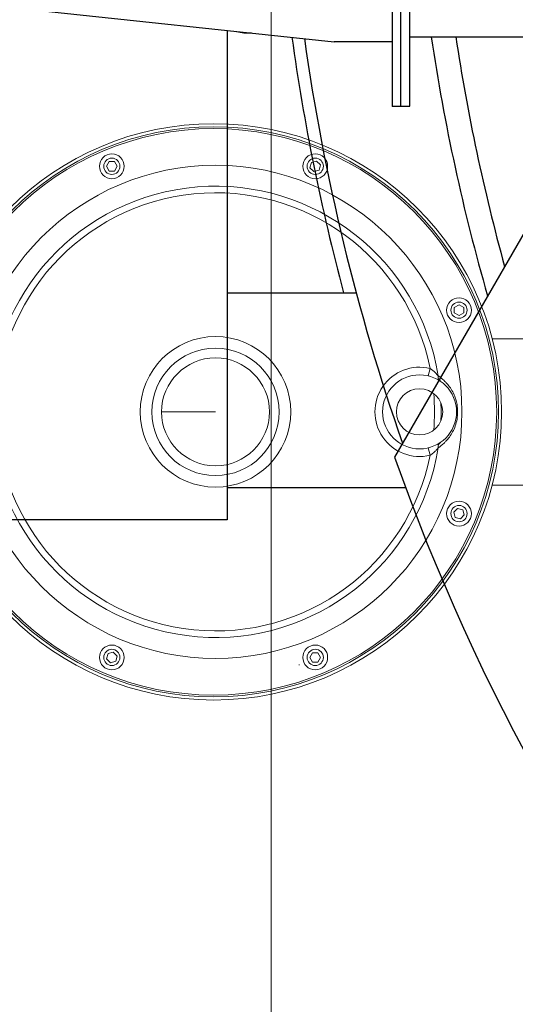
# Model space of a CAD drawing. Extents: x 1 to 669, y 0 to 417.
# Tile 77 of 256: x 78.93 to 86.56, y 341.43 to 356.59. Entities that reach past the tile are written whole.
import ezdxf

# ---------------------------------------------------------------- set-up
doc = ezdxf.new("R2010")
doc.units = 0
doc.header["$LTSCALE"] = 12
doc.header["$MEASUREMENT"] = 0
doc.layers.get('0').update_dxf_attribs({"linetype": 'CONTINUOUS'})
doc.layers.add('D', color=2, linetype='CONTINUOUS')
doc.layers.add('X', color=1, linetype='CONTINUOUS')
doc.styles.get("Standard").update_dxf_attribs({"font": 'SIMPLEX.SHX', "width": 0.875})
doc.dimstyles.new('STANDARD$0', dxfattribs={"dimscale": 32, "dimtxt": 0.09375, "dimasz": 0.0625, "dimexe": 0.03125, "dimexo": 0.03125, "dimgap": 0.03125, "dimtad": 1, "dimtih": 1, "dimtoh": 1, "dimdec": 4, "dimzin": 12, "dimdsep": 46, "dimlunit": 5, "dimtxsty": 'Standard', "dimcen": -0.03125, "dimclrd": 256, "dimclre": 256, "dimclrt": 256, "dimadec": 0, "dimazin": 0, "dimtfac": 0.875, "dimtdec": 4, "dimtofl": 0, "dimtmove": 0, "dimatfit": 3, "dimfxl": 1, "dimtolj": 1, "dimtzin": 12, "dimlwd": 13, "dimlwe": 13, "dimarcsym": 0})

# ---------------------------------------------------------------- blocks, each defined once
blk = doc.blocks.new('*D66')
at = {"layer": 'D', "lineweight": 13, "transparency": 16777216}
for p, q in [((155.735, 359.401), (155.735, 291.826)), ((54.635, 355.706), (54.635, 291.826)), ((56.635, 292.826), (153.735, 292.826))]:
    blk.add_line(p, q, dxfattribs=at)
at = {"layer": 'D', "transparency": 16777216}
for points in [[(56.635, 293.159), (56.635, 292.493), (54.635, 292.826)], [(153.735, 293.159), (153.735, 292.493), (155.735, 292.826)]]:
    blk.add_solid(points, dxfattribs=at)
at = {"layer": 'D', "transparency": 16777216, "insert": (105.185, 295.326), "char_height": 3, "attachment_point": 5}
blk.add_mtext('\\A1;101{}{\\C2;%%p1}', dxfattribs=at)
blk = doc.blocks.new('*D70')
at = {"layer": 'D', "lineweight": 13, "transparency": 16777216}
for p, q in [((82.802, 359.888), (82.802, 298.536)), ((148.802, 359.888), (148.802, 298.536)), ((146.802, 299.536), (84.802, 299.536))]:
    blk.add_line(p, q, dxfattribs=at)
at = {"layer": 'D', "transparency": 16777216}
for points in [[(84.802, 299.869), (84.802, 299.203), (82.802, 299.536)], [(146.802, 299.869), (146.802, 299.203), (148.802, 299.536)]]:
    blk.add_solid(points, dxfattribs=at)
at = {"layer": 'D', "transparency": 16777216, "insert": (115.802, 302.036), "char_height": 3, "attachment_point": 5}
blk.add_mtext('\\A1;66', dxfattribs=at)
blk = doc.blocks.new('GASTRAIN TOP')
at = {"layer": 'X', "lineweight": 0}
for p, q in [((-71.499, 373.971), (-71.457, 374.043)), ((-71.457, 373.898), (-71.499, 373.971)), ((-71.457, 374.043), (-71.374, 374.043)), ((-71.374, 374.043), (-71.332, 373.971)), ((-71.332, 373.971), (-71.374, 373.898)), ((-68.364, 373.949), (-68.342, 374.03)), ((-68.304, 373.89), (-68.364, 373.949)), ((-68.342, 374.03), (-68.261, 374.052)), ((-68.261, 374.052), (-68.201, 373.993)), ((-68.201, 373.993), (-68.223, 373.911)), ((-71.374, 373.898), (-71.457, 373.898)), ((-68.223, 373.911), (-68.304, 373.89)), ((-66.14, 371.797), (-66.067, 371.839)), ((-66.067, 371.839), (-65.994, 371.797)), ((-66.14, 371.713), (-66.14, 371.797)), ((-66.067, 371.672), (-66.14, 371.713)), ((-65.994, 371.713), (-66.067, 371.672)), ((-65.994, 371.797), (-65.994, 371.713)), ((-64.405, 371.316), (-65.556, 371.316)), ((-66.513, 370.858), (-66.541, 370.742)), ((-66.23, 370.597), (-66.23, 370.597)), ((-66.23, 370.545), (-66.23, 370.545)), ((-66.23, 369.833), (-66.23, 369.833)), ((-66.541, 369.635), (-66.513, 369.52)), ((-64.412, 369.062), (-65.556, 369.062)), ((-66.148, 368.644), (-66.089, 368.703)), ((-66.126, 368.563), (-66.148, 368.644)), ((-66.089, 368.703), (-66.008, 368.682)), ((-66.008, 368.682), (-65.986, 368.601)), ((-66.045, 368.541), (-66.126, 368.563)), ((-65.986, 368.601), (-66.045, 368.541)), ((-71.497, 366.385), (-71.475, 366.466)), ((-71.437, 366.326), (-71.497, 366.385)), ((-71.475, 366.466), (-71.394, 366.488)), ((-71.394, 366.488), (-71.334, 366.429)), ((-71.334, 366.429), (-71.356, 366.348)), ((-68.366, 366.407), (-68.324, 366.48)), ((-68.324, 366.334), (-68.366, 366.407)), ((-68.324, 366.48), (-68.241, 366.48)), ((-68.241, 366.48), (-68.199, 366.407)), ((-68.199, 366.407), (-68.241, 366.334)), ((-71.356, 366.348), (-71.437, 366.326)), ((-68.528, 366.288), (-68.528, 366.296)), ((-68.241, 366.334), (-68.324, 366.334))]:
    blk.add_line(p, q, dxfattribs=at)
for centre, radius in [((-69.849, 370.189), 4.438), ((-69.849, 370.189), 4.39), ((-69.849, 370.189), 4.362), ((-71.416, 373.971), 0.191), ((-71.416, 373.971), 0.125), ((-68.282, 373.971), 0.191), ((-68.282, 373.971), 0.125), ((-69.819, 370.189), 3.797), ((-66.067, 371.755), 0.191), ((-66.067, 371.755), 0.125), ((-69.819, 370.189), 1.159), ((-69.819, 370.189), 0.981), ((-69.819, 370.189), 0.831), ((-66.675, 370.189), 0.57), ((-66.675, 370.189), 0.356), ((-66.067, 368.622), 0.191), ((-66.067, 368.622), 0.125), ((-71.416, 366.407), 0.191), ((-71.416, 366.407), 0.125), ((-68.282, 366.407), 0.191), ((-68.282, 366.407), 0.125)]:
    blk.add_circle(centre, radius, dxfattribs=at)
for centre, radius, start, end in [((-69.819, 370.189), 3.475, 9.1545, 350.8455), ((-69.819, 370.189), 3.374, 11.4346, 348.5654), ((-66.675, 370.189), 0.688, 76.3835, 283.6165), ((-69.819, 370.189), 3.374, 355.2046, 4.7954), ((-69.819, 370.189), 3.475, 357.7184, 2.2816)]:
    blk.add_arc(centre, radius, start, end, dxfattribs=at)
at = {"layer": 'X', "lineweight": 0, "extrusion": (2.34684e-16, 3.17617e-09, 1)}
blk.add_ellipse((-69.811, 370.189), major_axis=(2.905, 0), ratio=0, start_param=1.573815, end_param=1.863646, dxfattribs=at)
at = {"layer": 'X', "lineweight": 0}
for points, knots in [([(-66.388, 370.742), (-66.4, 370.757), (-66.436, 370.8), (-66.484, 370.84), (-66.513, 370.858)], [0, 0, 0, 0, 0.321244, 0.7495694, 0.7495694, 0.7495694, 0.7495694]), ([(-66.388, 369.636), (-66.358, 369.656), (-66.317, 369.687), (-66.24, 369.764), (-66.16, 369.87), (-66.086, 370.07), (-66.085, 370.258), (-66.111, 370.364), (-66.133, 370.431), (-66.177, 370.53), (-66.24, 370.614), (-66.317, 370.69), (-66.358, 370.722), (-66.388, 370.742)], [-4.373447, -4.373447, -4.373447, -4.373447, -3.904863, -3.748669, -3.12389, -2.499112, -1.874334, -1.640042, -1.561945, -1.249556, -0.624778, -0.468584, 0, 0, 0, 0]), ([(-66.513, 369.52), (-66.504, 369.525), (-66.496, 369.531), (-66.478, 369.544), (-66.469, 369.551), (-66.458, 369.561), (-66.455, 369.564), (-66.44, 369.577), (-66.429, 369.588), (-66.413, 369.606), (-66.407, 369.613), (-66.396, 369.626), (-66.392, 369.631), (-66.388, 369.636)], [0, 0, 0, 0, 0.1299406, 0.1299406, 0.2695078, 0.2695078, 0.321244, 0.321244, 0.5171149, 0.5171149, 0.6432777, 0.6432777, 0.7495694, 0.7495694, 0.7495694, 0.7495694])]:
    blk.add_open_spline(points, degree=3, knots=knots, dxfattribs=at)
for points in [[(-66.388, 370.742), (-66.391, 370.707), (-66.378, 370.676), (-66.354, 370.66)], [(-66.354, 369.718), (-66.378, 369.702), (-66.391, 369.67), (-66.388, 369.636)]]:
    blk.add_open_spline(points, degree=3, dxfattribs=at)

msp = doc.modelspace()

# ---------------------------------------------------------------- linework, layer by layer
for p, q in [((82.12056, 356.4279), (82.12056, 348.88787)), ((82.2663, 356.41251), (82.37949, 356.38787)), ((82.37949, 356.40055), (82.37949, 356.38787)), ((82.37949, 356.38787), (82.49957, 356.38787)), ((87.74997, 355.13787), (84.70084, 349.85662)), ((82.12056, 352.38787), (84.11004, 352.38787)), ((82.12056, 349.38787), (84.8711, 349.38787)), ((82.12056, 348.88787), (76.59465, 348.88787))]:
    msp.add_line(p, q)
for radius, start, end in [(33, 199.528779, 69.373612), (33, 187.952323, 194.926265), (32.8125, 188.033861, 199.248849), (30.875, 188.492841, 196.073217), (30.875, 188.492841, 196.073217), (30.5, 188.598047, 195.390738), (30.5, 188.598047, 195.390738)]:
    msp.add_arc((115.80247, 360.88787), radius, start, end)
at = {"layer": 'X'}
for p, q in [((84.66597, 366.50746), (84.66597, 355.25746)), ((84.80047, 355.26287), (84.80047, 366.51287)), ((84.93497, 355.26287), (84.93497, 366.51287)), ((78.93904, 356.76397), (83.76943, 356.25373)), ((84.66597, 356.25331), (83.80459, 356.25331)), ((84.93497, 356.32807), (106.48597, 356.32807)), ((84.80047, 355.25746), (84.66597, 355.25746)), ((84.80047, 355.26287), (84.93497, 355.26287)), ((84.80047, 355.26287), (84.80047, 355.25746))]:
    msp.add_line(p, q, dxfattribs=at)
at = {"layer": 'X', "extrusion": (8.61304e-17, -1.35893e-14, -1)}
msp.add_ellipse((83.80047, 356.2536), major_axis=(0.11897, -0.0014), ratio=0.00208771, start_param=1.53618935, end_param=1.83479399, dxfattribs=at)

# ---------------------------------------------------------------- block references
msp.add_blockref('GASTRAIN TOP', (151.76205, -19.63606))

# ---------------------------------------------------------------- dimensions: what is measured, and where the dimension line sits
at = {"layer": 'D'}
dim = msp.add_linear_dim(base=(82.80247, 299.53593), p1=(148.80247, 360.88787), p2=(82.80247, 360.88787), dimstyle='STANDARD$0', override={"dimdec": 1, "dimarcsym": 1}, dxfattribs=at)
dim.commit()
dim.dimension.update_dxf_attribs({"geometry": '*D70', "text_midpoint": (115.80247, 302.03593)})
dim = msp.add_linear_dim(base=(155.73497, 292.82615), p1=(54.63525, 356.70607), p2=(155.73497, 360.40088), text='<>{}{\\C2;%%p1}', dimstyle='STANDARD$0', override={"dimdec": 0, "dimtp": 1, "dimtm": 1, "dimarcsym": 1}, dxfattribs=at)
dim.commit()
dim.dimension.update_dxf_attribs({"geometry": '*D66', "text_midpoint": (105.18511, 295.32615)})

doc.saveas('drawing.dxf')
